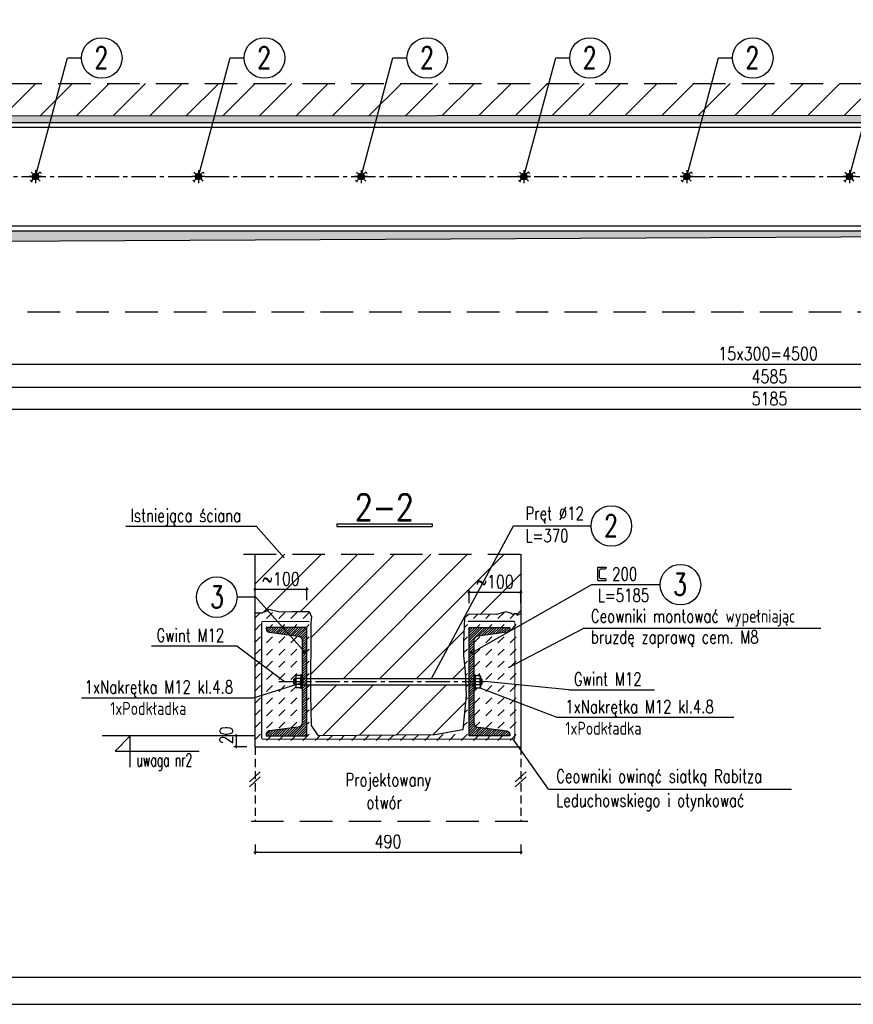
# Model space of a CAD drawing. Extents: x 19336 to 25336, y 4481 to 7805.
# Tile 3 of 5: x 20956 to 22492, y 4481 to 6296. Entities that reach past the tile are written whole.
import ezdxf
from ezdxf.enums import TextEntityAlignment as Align

# ---------------------------------------------------------------- set-up
doc = ezdxf.new("R2010")
doc.units = 0
doc.header["$LTSCALE"] = 60
doc.header["$PDMODE"] = 1
for name, pattern in [('CENTER2', [1.125, 0.75, -0.125, 0.125, -0.125]), ('DASHED2', [0.375, 0.25, -0.125]), ('DASHEDX2', [1.5, 1, -0.5])]:
    doc.linetypes.add(name, pattern=pattern)
doc.layers.get('0').update_dxf_attribs({"linetype": 'CONTINUOUS'})
doc.layers.get('Defpoints').update_dxf_attribs({"linetype": 'CONTINUOUS'})
for name, color, linetype in [('1', 2, 'CONTINUOUS'), ('111 - opisy TXT3', 2, 'CONTINUOUS'), ('2 - linie odniesienia opisy', 8, 'CONTINUOUS'), ('3', 4, 'CONTINUOUS'), ('3 - opisy', 4, 'CONTINUOUS'), ('33 - linia 2', 3, 'CONTINUOUS'), ('44', 6, 'CENTER2'), ('5', 8, 'CONTINUOUS'), ('6', 3, 'CONTINUOUS'), ('7', 1, 'CONTINUOUS'), ('77', 8, 'CONTINUOUS'), ('8', 1, 'DASHEDX2'), ('88', 1, 'DASHED2'), ('9 - kreskowanie', 1, 'CONTINUOUS'), ('99', 1, 'CONTINUOUS')]:
    doc.layers.add(name, color=color, linetype=linetype)
doc.styles.add('TXT2', font='simplex.shx', dxfattribs={"width": 0.8, "height": 24})
doc.styles.add('TXT3', font='simplex.shx', dxfattribs={"width": 0.8, "height": 48})
doc.styles.add('TXT5', font='simplex.shx', dxfattribs={"width": 0.8, "height": 240})
doc.dimstyles.new('R1 - milimetry', dxfattribs={"dimtxt": 12, "dimasz": 3.5, "dimexe": 3.75, "dimexo": 3.75, "dimgap": 7.5, "dimtad": 0, "dimdec": 0, "dimzin": 0, "dimdsep": 46, "dimtxsty": 'TXT2', "dimblk1": 'OBLIQUE', "dimblk2": 'OBLIQUE', "dimsah": 1, "dimcen": -0.15, "dimdle": 2.5, "dimclrt": 4, "dimadec": 0, "dimazin": 0, "dimtfac": 0.75, "dimtdec": 0, "dimtix": 1, "dimtmove": 2, "dimatfit": 3, "dimldrblk": 'OBLIQUE', "dimfxl": 20, "dimfxlon": 1, "dimtvp": 0.75, "dimtolj": 1, "dimtzin": 0, "dimarcsym": 0})
pattern_1 = [(45, (5897.464, 7459.527), (2e-15, 22.45064), [15.875, -15.875])]

# ---------------------------------------------------------------- blocks, each defined once
blk = doc.blocks.new('_OBLIQUE')
at = {"color": 0, "linetype": 'ByBlock'}
blk.add_line((-0.5, -0.5), (0.5, 0.5), dxfattribs=at)
blk = doc.blocks.new('*D30')
at = {"layer": '5', "color": 0, "lineweight": -2, "transparency": 16777216}
for p, q in [((20045.3, 5638.8), (20045.3, 5615)), ((24630.3, 5638.8), (24630.3, 5615)), ((20042.8, 5618.8), (24632.8, 5618.8))]:
    blk.add_line(p, q, dxfattribs=at)
at = {"layer": 'Defpoints', "color": 0, "transparency": 16777216}
for p in [(20045.3, 5756.8), (24630.3, 5756.8), (24630.3, 5618.8)]:
    blk.add_point(p, dxfattribs=at)
at = {"layer": '5', "color": 0, "lineweight": -2, "transparency": 16777216, "xscale": 3.5, "yscale": 3.5, "zscale": 3.5, "rotation": 180}
blk.add_blockref('_OBLIQUE', (20045.3, 5618.8), dxfattribs=at)
at = {"layer": '5', "color": 0, "lineweight": -2, "transparency": 16777216, "xscale": 3.5, "yscale": 3.5, "zscale": 3.5}
blk.add_blockref('_OBLIQUE', (24630.3, 5618.8), dxfattribs=at)
at = {"layer": '5', "color": 4, "transparency": 16777216, "insert": (22337.8, 5638.3), "char_height": 24, "attachment_point": 5, "style": 'TXT2'}
blk.add_mtext('\\A1;4585', dxfattribs=at)
blk = doc.blocks.new('pozycj-l')
at = {"layer": '1', "linetype": 'Continuous'}
blk.add_circle((-72, -0.2), 37.4, dxfattribs=at)
at = {"layer": '5', "linetype": 'Continuous'}
blk.add_line((0, 0), (-34.6, 0), dxfattribs=at)
at = {"layer": '1', "linetype": 'Continuous', "style": 'TXT3', "width": 0.75}
blk.add_attdef('NR', text='', height=40, dxfattribs=at).set_placement((-71.7, -19.8), align=Align.CENTER)
blk = doc.blocks.new('*D34')
at = {"layer": '5', "color": 0, "lineweight": -2, "transparency": 16777216}
for p, q in [((19745.3, 5597.7), (19745.3, 5574)), ((24930.3, 5597.7), (24930.3, 5574)), ((24932.8, 5577.7), (19742.8, 5577.7))]:
    blk.add_line(p, q, dxfattribs=at)
at = {"layer": 'Defpoints', "color": 0, "transparency": 16777216}
for p in [(19745.3, 5906.8), (24930.3, 5906.8), (19745.3, 5577.7)]:
    blk.add_point(p, dxfattribs=at)
at = {"layer": '5', "color": 0, "lineweight": -2, "transparency": 16777216, "xscale": 3.5, "yscale": 3.5, "zscale": 3.5, "rotation": 180}
blk.add_blockref('_OBLIQUE', (19745.3, 5577.7), dxfattribs=at)
at = {"layer": '5', "color": 0, "lineweight": -2, "transparency": 16777216, "xscale": 3.5, "yscale": 3.5, "zscale": 3.5}
blk.add_blockref('_OBLIQUE', (24930.3, 5577.7), dxfattribs=at)
at = {"layer": '5', "color": 4, "transparency": 16777216, "insert": (22337.8, 5597.2), "char_height": 24, "attachment_point": 5, "style": 'TXT2'}
blk.add_mtext('\\A1;5185', dxfattribs=at)
blk = doc.blocks.new('*D37')
at = {"layer": '5', "color": 0, "lineweight": -2, "transparency": 16777216}
for p, q in [((21882.3, 5240.3), (21781.8, 5240.3)), ((21784.3, 5220.3), (21784.3, 5244.1)), ((21879.8, 5220.3), (21879.8, 5244.1))]:
    blk.add_line(p, q, dxfattribs=at)
at = {"layer": 'Defpoints', "color": 0, "transparency": 16777216}
for p in [(21784.3, 5240.3), (21879.8, 5209.5), (21784.3, 5135.8)]:
    blk.add_point(p, dxfattribs=at)
at = {"layer": '5', "color": 0, "lineweight": -2, "transparency": 16777216, "xscale": 3.5, "yscale": 3.5, "zscale": 3.5, "rotation": 180}
blk.add_blockref('_OBLIQUE', (21784.3, 5240.3), dxfattribs=at)
at = {"layer": '5', "color": 0, "lineweight": -2, "transparency": 16777216, "xscale": 3.5, "yscale": 3.5, "zscale": 3.5}
blk.add_blockref('_OBLIQUE', (21879.8, 5240.3), dxfattribs=at)
at = {"layer": '5', "color": 4, "transparency": 16777216, "insert": (21832.1, 5259.8), "char_height": 24, "attachment_point": 5, "style": 'TXT2'}
blk.add_mtext('\\A1;~100', dxfattribs=at)
blk = doc.blocks.new('*D38')
at = {"layer": '5', "color": 0, "lineweight": -2, "transparency": 16777216}
for p, q in [((21374.7, 4975.8), (21350.9, 4975.8)), ((21354.7, 4978.3), (21354.7, 4953.3)), ((21374.7, 4955.8), (21350.9, 4955.8))]:
    blk.add_line(p, q, dxfattribs=at)
at = {"layer": 'Defpoints', "color": 0, "transparency": 16777216}
for p in [(21400.5, 4975.8), (21354.7, 4955.8), (21389.8, 4955.8)]:
    blk.add_point(p, dxfattribs=at)
at = {"layer": '5', "color": 0, "lineweight": -2, "transparency": 16777216, "xscale": 3.5, "yscale": 3.5, "zscale": 3.5}
for p, rotation in [((21354.7, 4975.8), 90), ((21354.7, 4955.8), 270)]:
    blk.add_blockref('_OBLIQUE', p, dxfattribs=dict(at, rotation=rotation))
at = {"layer": '5', "color": 4, "transparency": 16777216, "insert": (21336.7, 4976.7), "char_height": 24, "attachment_point": 5, "rotation": 90, "style": 'TXT2'}
blk.add_mtext('\\A1;20', dxfattribs=at)
blk = doc.blocks.new('pozycja')
at = {"layer": '1', "linetype": 'Continuous'}
blk.add_circle((63.2, -0.2), 37.4, dxfattribs=at)
at = {"layer": '5', "linetype": 'Continuous'}
blk.add_line((0, 0), (25.8, 0), dxfattribs=at)
at = {"layer": '1', "linetype": 'Continuous', "style": 'TXT3', "width": 0.75}
blk.add_attdef('NR', text='', height=40, dxfattribs=at).set_placement((62.6, -19.8), align=Align.CENTER)
blk = doc.blocks.new('prz')
at = {"layer": '1', "linetype": 'Continuous'}
for p, q in [((-87.9, 5), (87.9, 5)), ((-87.9, 5), (-87.9, 0)), ((-87.9, 0), (87.9, 0)), ((87.9, 5), (87.9, 0))]:
    blk.add_line(p, q, dxfattribs=at)
at = {"layer": '1', "linetype": 'Continuous', "style": 'TXT5', "width": 0.8}
blk.add_attdef('PRZEKROJ', text='', height=48, dxfattribs=at).set_placement((-0.2, 12), align=Align.CENTER)
blk = doc.blocks.new('*D39')
at = {"layer": '5', "color": 0, "lineweight": -2, "transparency": 16777216}
for p, q in [((21389.8, 5225.7), (21389.8, 5249.4)), ((21485.3, 5225.7), (21485.3, 5249.4)), ((21487.8, 5245.7), (21387.3, 5245.7))]:
    blk.add_line(p, q, dxfattribs=at)
at = {"layer": 'Defpoints', "color": 0, "transparency": 16777216}
for p in [(21389.8, 5245.7), (21485.3, 5175.8), (21389.8, 5160.2)]:
    blk.add_point(p, dxfattribs=at)
at = {"layer": '5', "color": 0, "lineweight": -2, "transparency": 16777216, "xscale": 3.5, "yscale": 3.5, "zscale": 3.5, "rotation": 180}
blk.add_blockref('_OBLIQUE', (21389.8, 5245.7), dxfattribs=at)
at = {"layer": '5', "color": 0, "lineweight": -2, "transparency": 16777216, "xscale": 3.5, "yscale": 3.5, "zscale": 3.5}
blk.add_blockref('_OBLIQUE', (21485.3, 5245.7), dxfattribs=at)
at = {"layer": '5', "color": 4, "transparency": 16777216, "insert": (21437.6, 5265.2), "char_height": 24, "attachment_point": 5, "style": 'TXT2'}
blk.add_mtext('\\A1;~100', dxfattribs=at)
blk = doc.blocks.new('A$C2B9C03C1')
at = {"layer": '5'}
for p, q in [((0, 0), (0, 24.7)), ((0, 24.7), (15.8, 24.7)), ((3.2, 5.6), (3.2, 18.5)), ((6.2, 21.5), (13.4, 21.5)), ((15.8, 24.7), (15.8, 23.9)), ((0, 0), (15.8, 0)), ((5.6, 3.2), (13.4, 3.2)), ((15.8, 0), (15.8, 0.8))]:
    blk.add_line(p, q, dxfattribs=at)
for centre, radius, start, end in [((6.2, 18.5), 3, 90, 180), ((13.4, 23.9), 2.4, 270, 0), ((5.6, 5.6), 2.4, 180, 270), ((13.4, 0.8), 2.4, 0, 90)]:
    blk.add_arc(centre, radius, start, end, dxfattribs=at)
blk = doc.blocks.new('*D40')
at = {"layer": '5', "color": 0, "lineweight": -2, "transparency": 16777216}
for p, q in [((21389.8, 4775.5), (21389.8, 4757.7)), ((21879.8, 4775.5), (21879.8, 4757.7)), ((21387.3, 4761.5), (21882.3, 4761.5))]:
    blk.add_line(p, q, dxfattribs=at)
at = {"layer": 'Defpoints', "color": 0, "transparency": 16777216}
for p in [(21389.8, 4955.8), (21879.8, 4817.9), (21879.8, 4761.5)]:
    blk.add_point(p, dxfattribs=at)
at = {"layer": '5', "color": 0, "lineweight": -2, "transparency": 16777216, "xscale": 3.5, "yscale": 3.5, "zscale": 3.5, "rotation": 180}
blk.add_blockref('_OBLIQUE', (21389.8, 4761.5), dxfattribs=at)
at = {"layer": '5', "color": 0, "lineweight": -2, "transparency": 16777216, "xscale": 3.5, "yscale": 3.5, "zscale": 3.5}
blk.add_blockref('_OBLIQUE', (21879.8, 4761.5), dxfattribs=at)
at = {"layer": '5', "color": 4, "transparency": 16777216, "insert": (21634.8, 4781), "char_height": 24, "attachment_point": 5, "style": 'TXT2'}
blk.add_mtext('\\A1;490', dxfattribs=at)
blk = doc.blocks.new('*D41')
at = {"layer": '2 - linie odniesienia opisy', "color": 0, "lineweight": -2, "transparency": 16777216}
for p, q in [((20085.3, 5681), (20085.3, 5657.3)), ((24585.3, 5681), (24585.3, 5657.3)), ((20082.8, 5661), (24587.8, 5661))]:
    blk.add_line(p, q, dxfattribs=at)
at = {"layer": 'Defpoints', "color": 0, "transparency": 16777216}
for p in [(20085.3, 6006.8), (24585.3, 6006.8), (24585.3, 5661)]:
    blk.add_point(p, dxfattribs=at)
at = {"layer": '2 - linie odniesienia opisy', "color": 0, "lineweight": -2, "transparency": 16777216, "xscale": 3.5, "yscale": 3.5, "zscale": 3.5, "rotation": 180}
blk.add_blockref('_OBLIQUE', (20085.3, 5661), dxfattribs=at)
at = {"layer": '2 - linie odniesienia opisy', "color": 0, "lineweight": -2, "transparency": 16777216, "xscale": 3.5, "yscale": 3.5, "zscale": 3.5}
blk.add_blockref('_OBLIQUE', (24585.3, 5661), dxfattribs=at)
at = {"layer": '2 - linie odniesienia opisy', "color": 4, "transparency": 16777216, "insert": (22335.3, 5680.5), "char_height": 24, "attachment_point": 5, "style": 'TXT2'}
blk.add_mtext('\\A1;15x300=4500', dxfattribs=at)
blk = doc.blocks.new('M16B')
h = blk.add_hatch(color=8)
h.paths.add_polyline_path([(8, 0, 0.414214), (0, 8), (0, 0)])
h.paths.add_polyline_path([(0, 0), (0, -8, 0.414214), (8, 0)])
at = {"color": 8}
for p, q in [((16, 0), (-16, 0)), ((-11.2, 11.2), (-5.7, 5.7)), ((0, 16), (0, -16)), ((11.2, 11.2), (5.7, 5.7)), ((11.2, 11.2), (14.4, 8)), ((-13.6, -8.8), (-8.8, -13.6)), ((-5.7, -5.7), (-11.2, -11.2)), ((5.7, -5.7), (11.2, -11.2))]:
    blk.add_line(p, q, dxfattribs=at)
blk.add_circle((0, 0), 8, dxfattribs=at)
blk = doc.blocks.new('*U13')
at = {"layer": '5'}
blk.add_hatch(color=256, dxfattribs=at).paths.add_polyline_path([(-6, 0, 1), (6, 0, 1)])
blk.add_circle((0, 0), 6, dxfattribs=at)
at = {"layer": '7', "xscale": 0.75, "yscale": 0.75, "zscale": 0.75}
blk.add_blockref('M16B', (0, 0), dxfattribs=at)
blk = doc.blocks.new('*U12')
at = {"color": 0, "linetype": 'ByBlock', "lineweight": -2, "transparency": 16777216}
for p in [(900, 0), (1200, 0), (1500, 0), (1800, 0), (2100, 0), (2400, 0)]:
    blk.add_blockref('*U13', p, dxfattribs=at)
blk = doc.blocks.new('*U15')
at = {"layer": '5'}
blk.add_line((-79.6, -113), (-21, 105.9), dxfattribs=at)
blk.add_blockref('pozycja', (-21, 105.9), dxfattribs=at).add_auto_attribs({'NR': '2'})
blk = doc.blocks.new('*U14')
at = {"color": 0, "linetype": 'ByBlock', "lineweight": -2, "transparency": 16777216}
for p in [(900, 0), (1200, 0), (1500, 0), (1800, 0), (2100, 0), (2400, 0)]:
    blk.add_blockref('*U15', p, dxfattribs=at)

msp = doc.modelspace()

# ---------------------------------------------------------------- hatches: boundary and pattern name
at = {"layer": '5'}
msp.add_hatch(color=256, dxfattribs=at).paths.add_polyline_path([(24630.3, 5906.8), (20045.3, 5906.8), (20045.3, 5756.8), (20068.7, 5883.8)])
h = msp.add_hatch(dxfattribs=at)
h.set_pattern_fill('ANSI31', color=256, angle=180, style=0)
h.set_pattern_definition([(45, (-3165.4145, -49111.4356), (-2.24506403, 2.24506403), [])])
edge = h.paths.add_edge_path()
edge.add_line((21485.3, 5175.8), (21410.3, 5175.8))
edge.add_line((21410.3, 5175.8), (21410.3, 5172.9))
edge.add_arc((21416.3, 5172.9), 6, 180, 265.4261)
edge.add_line((21415.9, 5166.9), (21469, 5159.8))
edge.add_arc((21467.8, 5150.9), 9.03, 3.0184, 82.4076, ccw=False)
edge.add_line((21476.8, 5151.3), (21476.8, 5000.3))
edge.add_arc((21468.3, 5000.3), 8.5, 274.5739, 360, ccw=False)
edge.add_line((21469, 4991.9), (21415.9, 4984.8))
edge.add_arc((21416.7, 4978.5), 6.37, 97.5924, 176.9816)
edge.add_line((21410.3, 4978.8), (21410.3, 4975.8))
edge.add_line((21410.3, 4975.8), (21485.3, 4975.8))
edge.add_line((21485.3, 4975.8), (21485.3, 5175.8))
h = msp.add_hatch(dxfattribs=at)
h.set_pattern_fill('ANSI31', color=256, style=0)
h.set_pattern_definition([(45, (-3005.4145, -49111.4356), (-2.24506403, 2.24506403), [])])
edge = h.paths.add_edge_path()
edge.add_line((21784.3, 5175.8), (21859.3, 5175.8))
edge.add_line((21859.3, 5175.8), (21859.3, 5172.9))
edge.add_arc((21853.3, 5172.9), 6, 274.5739, 360, ccw=False)
edge.add_line((21853.8, 5166.9), (21800.7, 5159.8))
edge.add_arc((21801.8, 5150.9), 9.03, 97.5924, 176.9816)
edge.add_line((21792.8, 5151.3), (21792.8, 5000.3))
edge.add_arc((21801.3, 5000.3), 8.5, 180, 265.4261)
edge.add_line((21800.7, 4991.9), (21853.8, 4984.8))
edge.add_arc((21853, 4978.5), 6.37, 3.0184, 82.4076, ccw=False)
edge.add_line((21859.3, 4978.8), (21859.3, 4975.8))
edge.add_line((21859.3, 4975.8), (21784.3, 4975.8))
edge.add_line((21784.3, 4975.8), (21784.3, 5175.8))
at = {"layer": '9 - kreskowanie'}
h = msp.add_hatch(dxfattribs=at)
h.set_pattern_fill('ANSI31', color=256, scale=15, style=0)
h.set_pattern_definition([(45, (7788.19, 10155.575), (-33.67596, 33.67596), [])])
h.paths.add_polyline_path([(19944.1, 5789.4), (19676.9, 5789.4), (19676.9, 5756.8), (20045.3, 5756.8), (20045.3, 5853), (19997, 5844)])
h.paths.add_polyline_path([(19703.1, 5787.8), (19894.8, 5787.8), (19894.8, 5743.8), (19703.1, 5743.8)], flags=9)
h.paths.add_polyline_path([(19676.9, 6006.8), (19676.9, 5789.4), (19944.1, 5789.4), (19997, 5844), (19985.2, 5841.8), (19967.2, 5844.5), (19954.6, 5841.7), (19738, 5850.1), (19727.1, 5910.9), (19718.5, 6000.3), (19718.8, 6006.8)])
h.paths.add_polyline_path([(19603.8, 5839.5), (19894.8, 5839.5), (19894.8, 5790.9), (19603.8, 5790.9)], flags=9)
h.paths.add_polyline_path([(19676.9, 6178.6), (19676.9, 6006.8), (19718.8, 6006.8), (19723.2, 6083.1), (19724.9, 6090), (19728.9, 6092.2), (19731.8, 6114.7), (19747.2, 6122.8), (19957.6, 6120.9), (19972, 6120.2), (19997.3, 6121.7), (20115.7, 6120.3), (20131.3, 6178.6)])
h.paths.add_polyline_path([(20131.3, 6178.6), (20115.7, 6120.3), (20282.2, 6118.1), (20415.2, 6118.3), (20431.3, 6178.6)])
h.paths.add_polyline_path([(20431.3, 6178.6), (20415.2, 6118.3), (20715.2, 6118.5), (20731.3, 6178.6)])
h.paths.add_polyline_path([(20731.3, 6178.6), (20715.2, 6118.5), (21015.3, 6118.7), (21031.3, 6178.6)])
h.paths.add_polyline_path([(21031.3, 6178.6), (21015.3, 6118.7), (21315.4, 6119), (21331.3, 6178.6)])
h.paths.add_polyline_path([(21331.3, 6178.6), (21315.4, 6119), (21615.4, 6119.2), (21631.3, 6178.6)])
h.paths.add_polyline_path([(21631.3, 6178.6), (21615.4, 6119.2), (21915.5, 6119.5), (21931.3, 6178.6)])
h.paths.add_polyline_path([(21931.3, 6178.6), (21915.5, 6119.5), (22215.6, 6119.7), (22231.3, 6178.6)])
h.paths.add_polyline_path([(22231.3, 6178.6), (22215.6, 6119.7), (22515.6, 6120), (22531.3, 6178.6)])
h.paths.add_polyline_path([(22531.3, 6178.6), (22515.6, 6120), (22815.7, 6120.2), (22831.3, 6178.6)])
h.paths.add_polyline_path([(22831.3, 6178.6), (22815.7, 6120.2), (23115.8, 6120.5), (23131.3, 6178.6)])
h.paths.add_polyline_path([(23131.3, 6178.6), (23115.8, 6120.5), (23415.8, 6120.7), (23431.3, 6178.6)])
h.paths.add_polyline_path([(23431.3, 6178.6), (23415.8, 6120.7), (23715.9, 6121), (23731.3, 6178.6)])
h.paths.add_polyline_path([(23731.3, 6178.6), (23715.9, 6121), (24016, 6121.2), (24031.3, 6178.6)])
h.paths.add_polyline_path([(24031.3, 6178.6), (24016, 6121.2), (24316, 6121.5), (24331.3, 6178.6)])
h.paths.add_polyline_path([(24331.3, 6178.6), (24316, 6121.5), (24616.1, 6121.7), (24631.3, 6178.6)])
h.paths.add_polyline_path([(24616.1, 6121.7), (24678.3, 6121.7), (24896.2, 6125.4), (24918, 6127.7), (24947.9, 6122.8), (24952.3, 6088.4), (24954, 6083.9), (24956.3, 6006.8), (24980.3, 6006.8), (24980.3, 6178.6), (24631.3, 6178.6)])
h.paths.add_polyline_path([(24980.3, 6006.8), (24956.3, 6006.8), (24956.5, 6001.2), (24957.1, 6000.3), (24948.5, 5910.9), (24937.6, 5840.8), (24921, 5832.3), (24763.6, 5840.4), (24690.4, 5832.4), (24686.8, 5833.1), (24747.5, 5756.8), (24980.3, 5756.8)])
h.paths.add_polyline_path([(24686.8, 5833.1), (24630.3, 5843.6), (24630.3, 5756.8), (24747.5, 5756.8)])
h.paths.add_polyline_path([(19688, 6172.5), (19924.6, 6172.5), (19924.6, 6128.5), (19688, 6128.5)], flags=24)
h = msp.add_hatch(dxfattribs=at)
h.set_pattern_fill('DASH', color=256, scale=5, angle=45, style=0)
h.set_pattern_definition([(45, (-13356.515, 3287.284), (2e-15, 22.45064), [15.875, -15.875])])
h.paths.add_polyline_path([(24690.4, 5832.4), (24763.6, 5840.4), (24921, 5832.3), (24937.6, 5840.8), (24948.5, 5910.9), (24957.1, 6000.3), (24956.5, 6001.2), (24956.3, 6006.8), (24930.3, 6006.8), (24930.3, 5906.8), (24630.3, 5906.8), (24630.3, 5843.6)])
h.paths.add_polyline_path([(24930.3, 6106.8), (24930.3, 6006.8), (24956.3, 6006.8), (24954, 6083.9), (24952.3, 6088.4), (24947.9, 6122.8), (24918, 6127.7), (24896.2, 6125.4), (24678.3, 6121.7), (24616.1, 6121.7), (24612.1, 6106.8)])
h.paths.add_polyline_path([(24316, 6121.5), (24312.1, 6106.8), (24612.1, 6106.8), (24616.1, 6121.7)])
h.paths.add_polyline_path([(24012.1, 6106.8), (24312.1, 6106.8), (24316, 6121.5), (24016, 6121.2)])
h.paths.add_polyline_path([(23715.9, 6121), (23712.1, 6106.8), (24012.1, 6106.8), (24016, 6121.2)])
h.paths.add_polyline_path([(23415.8, 6120.7), (23412.1, 6106.8), (23712.1, 6106.8), (23715.9, 6121)])
h.paths.add_polyline_path([(23115.8, 6120.5), (23112.1, 6106.8), (23412.1, 6106.8), (23415.8, 6120.7)])
h.paths.add_polyline_path([(22815.7, 6120.2), (22812.1, 6106.8), (23112.1, 6106.8), (23115.8, 6120.5)])
h.paths.add_polyline_path([(22515.6, 6120), (22512.1, 6106.8), (22812.1, 6106.8), (22815.7, 6120.2)])
h.paths.add_polyline_path([(22215.6, 6119.7), (22212.1, 6106.8), (22512.1, 6106.8), (22515.6, 6120)])
h.paths.add_polyline_path([(21915.5, 6119.5), (21912.1, 6106.8), (22212.1, 6106.8), (22215.6, 6119.7)])
h.paths.add_polyline_path([(21615.4, 6119.2), (21612.1, 6106.8), (21912.1, 6106.8), (21915.5, 6119.5)])
h.paths.add_polyline_path([(21315.4, 6119), (21312.1, 6106.8), (21612.1, 6106.8), (21615.4, 6119.2)])
h.paths.add_polyline_path([(21015.3, 6118.7), (21012.1, 6106.8), (21312.1, 6106.8), (21315.4, 6119)])
h.paths.add_polyline_path([(20715.2, 6118.5), (20712.1, 6106.8), (21012.1, 6106.8), (21015.3, 6118.7)])
h.paths.add_polyline_path([(20415.2, 6118.3), (20412.1, 6106.8), (20712.1, 6106.8), (20715.2, 6118.5)])
h.paths.add_polyline_path([(20115.7, 6120.3), (20112.1, 6106.8), (20412.1, 6106.8), (20415.2, 6118.3), (20282.2, 6118.1)])
h.paths.add_polyline_path([(19972, 6120.2), (19957.6, 6120.9), (19747.2, 6122.8), (19731.8, 6114.7), (19728.9, 6092.2), (19724.9, 6090), (19723.2, 6083.1), (19718.8, 6006.8), (19745.3, 6006.8), (19745.3, 6106.8), (20112.1, 6106.8), (20115.7, 6120.3), (19997.3, 6121.7)])
h.paths.add_polyline_path([(19745.3, 6006.8), (19718.8, 6006.8), (19718.5, 6000.3), (19727.1, 5910.9), (19738, 5850.1), (19954.6, 5841.7), (19967.2, 5844.5), (19985.2, 5841.8), (20045.3, 5853), (20045.3, 5906.8), (19745.3, 5906.8)])
h = msp.add_hatch(dxfattribs=at)
h.set_pattern_fill('ANSI31', color=256, scale=15, style=0)
h.set_pattern_definition([(45, (-15090.516, 1441.25), (-33.67596, 33.67596), [])])
h.paths.add_polyline_path([(21389.8, 5310.7), (21389.8, 5231.7), (21391.1, 5231.7), (21412.8, 5207.2), (21415.3, 5209.6), (21435.2, 5204.7), (21457.4, 5205), (21489.5, 5205.1), (21493.9, 5195.2), (21492.4, 5184.3), (21492, 5081.8), (21714.8, 5081.8), (21837.9, 5310.7)])
h.paths.add_polyline_path([(21389.8, 5231.7), (21389.8, 5202.7), (21403.3, 5202.7), (21404.9, 5203.7), (21407.2, 5204.6), (21411.5, 5206.1), (21412.8, 5207.2), (21391.1, 5231.7)])
h.paths.add_polyline_path([(21777.8, 5081.8), (21777.3, 5094.3), (21774, 5124.1), (21774, 5148.7), (21776, 5193.1), (21784.2, 5200.1), (21834.5, 5199.8), (21852, 5204.7), (21861, 5202.2), (21864.2, 5199.3), (21868.9, 5201.6), (21871.7, 5200.8), (21872.8, 5197.8), (21879.8, 5201.6), (21879.8, 5310.7), (21837.9, 5310.7), (21714.8, 5081.8)])
h.paths.add_polyline_path([(21491.9, 5051.4), (21493.3, 4994.9), (21506.1, 4975.8), (21721.2, 4977.6), (21772.9, 4987), (21779.1, 5050.6), (21778.3, 5069.8), (21492, 5069.8)])
h.paths.add_polyline_path([(21791.3, 5283.8), (21872.8, 5283.8), (21872.8, 5235.8), (21791.3, 5235.8)], flags=9)
h.paths.add_polyline_path([(21396.8, 5289.2), (21478.3, 5289.2), (21478.3, 5241.2), (21396.8, 5241.2)], flags=24)
h = msp.add_hatch(dxfattribs=at)
h.set_pattern_fill('DASH', color=256, scale=5, angle=45, style=0)
h.set_pattern_definition(pattern_1)
h.paths.add_polyline_path([(21784.3, 5175.8), (21859.3, 5175.8), (21859.3, 5172.9, -0.391021), (21853.8, 5166.9), (21800.7, 5159.8, 0.360955), (21792.8, 5151.3), (21792.8, 5131.2), (21879.8, 5180.5), (21879.8, 5201.6), (21872.8, 5197.8), (21871.7, 5200.8), (21868.9, 5201.6), (21864.2, 5199.3), (21861, 5202.2), (21852, 5204.7), (21834.5, 5199.8), (21784.2, 5200.1), (21776, 5193.1), (21774, 5148.7), (21774, 5124.1), (21777.3, 5094.3), (21777.8, 5081.8), (21784.3, 5081.8)])
h.paths.add_polyline_path([(21868.5, 5174.1), (21792.8, 5131.2), (21792.8, 5088.6), (21795.2, 5088.6), (21795.2, 5085.6), (21795.7, 5086.4), (21796.1, 5087.1), (21804.1, 5087.1), (21804.5, 5086.4), (21805, 5085.6), (21805, 5081.8), (21806.5, 5081.8), (21808.2, 5080.1), (21808.2, 5075.8), (21812.7, 5075.8), (21868.5, 5070.5)])
h.paths.add_polyline_path([(21879.8, 5180.5), (21868.5, 5174.1), (21868.5, 5107.4), (21879.8, 5113.3)])
h.paths.add_polyline_path([(21868.5, 5070.5), (21879.8, 5069.4), (21879.8, 5113.3), (21868.5, 5107.4)])
h.paths.add_polyline_path([(21812.7, 5075.8), (21808.2, 5075.8), (21808.2, 5071.6), (21806.5, 5069.8), (21805, 5069.8), (21805, 5066.1), (21804.5, 5065.2), (21804.1, 5064.6), (21868.5, 5039.9), (21868.5, 5070.5)])
h.paths.add_polyline_path([(21879.8, 5069.4), (21868.5, 5070.5), (21868.5, 5039.9), (21879.8, 5035.5)])
h.paths.add_polyline_path([(21796.1, 5064.6), (21795.7, 5065.2), (21795.2, 5066.1), (21795.2, 5063.1), (21792.8, 5063.1), (21792.8, 5000.3, 0.391021), (21800.7, 4991.9), (21853.8, 4984.8, -0.360955), (21859.3, 4978.8), (21859.3, 4975.8), (21784.3, 4975.8), (21784.3, 5069.8), (21778.3, 5069.8), (21779.1, 5050.6), (21772.9, 4987), (21721.2, 4977.6), (21506.1, 4975.8), (21493.3, 4994.9), (21491.9, 5051.4), (21492, 5069.8), (21485.3, 5069.8), (21485.3, 4975.8), (21410.3, 4975.8), (21410.3, 4978.8, -0.360955), (21415.9, 4984.8), (21469, 4991.9, 0.391021), (21476.8, 5000.3), (21476.8, 5063.1), (21474.4, 5063.1), (21474.4, 5066.1), (21473.9, 5065.2), (21473.6, 5064.6), (21465.6, 5064.6), (21465.2, 5065.2), (21464.7, 5066.1), (21464.7, 5069.8), (21463.5, 5069.8), (21402, 5050.9), (21402, 4971.8, 0.414214), (21404, 4969.8), (21866.5, 4969.8, 0.414214), (21868.5, 4971.8), (21868.5, 5039.9), (21804.1, 5064.6), (21796.1, 5064.6)], is_closed=False)
h.paths.add_polyline_path([(21879.8, 5035.5), (21868.5, 5039.9), (21868.5, 4971.8, -0.414214), (21866.5, 4969.8), (21865.4, 4969.8), (21875.3, 4955.8), (21879.8, 4955.8)])
h.paths.add_polyline_path([(21865.4, 4969.8), (21404, 4969.8, -0.414214), (21402, 4971.8), (21402, 5050.9), (21389.8, 5047.2), (21389.8, 4955.8), (21875.3, 4955.8)])
h.paths.add_polyline_path([(21404, 4969.8), (21866.5, 4969.8, 0.414214), (21868.5, 4971.8), (21868.5, 5039.9), (21804.1, 5064.6), (21796.1, 5064.6), (21795.7, 5065.2), (21795.2, 5066.1), (21795.2, 5063.1), (21792.8, 5063.1), (21792.8, 5000.3, 0.391021), (21800.7, 4991.9), (21853.8, 4984.8, -0.360955), (21859.3, 4978.8), (21859.3, 4975.8), (21784.3, 4975.8), (21784.3, 5069.8), (21778.3, 5069.8), (21779.1, 5050.6), (21772.9, 4987), (21721.2, 4977.6), (21506.1, 4975.8), (21493.3, 4994.9), (21491.9, 5051.4), (21492, 5069.8), (21485.3, 5069.8), (21485.3, 4975.8), (21410.3, 4975.8), (21410.3, 4978.8, -0.360955), (21415.9, 4984.8), (21469, 4991.9, 0.391021), (21476.8, 5000.3), (21476.8, 5063.1), (21474.4, 5063.1), (21474.4, 5066.1), (21473.9, 5065.2), (21473.6, 5064.6), (21465.6, 5064.6), (21465.2, 5065.2), (21464.7, 5066.1), (21464.7, 5069.8), (21463.5, 5069.8), (21402, 5050.9), (21402, 4971.8, 0.414214)])
h.paths.add_polyline_path([(21463.5, 5069.8), (21463.2, 5069.8), (21461.5, 5071.6), (21461.5, 5075.8), (21444, 5075.8), (21402, 5107.5), (21402, 5050.9)])
h.paths.add_polyline_path([(21474.4, 5085.6), (21474.4, 5088.6), (21476.8, 5088.6), (21476.8, 5135), (21452.9, 5162), (21415.9, 5166.9, -0.391021), (21410.3, 5172.9), (21410.3, 5175.8), (21440.6, 5175.8), (21431.1, 5186.6), (21404, 5186.6, 0.414214), (21402, 5184.6), (21402, 5107.5), (21444, 5075.8), (21461.5, 5075.8), (21461.5, 5080.1), (21463.2, 5081.8), (21464.7, 5081.8), (21464.7, 5085.6), (21465.2, 5086.4, -0.038757), (21465.6, 5087.1), (21473.6, 5087.1)])
h.paths.add_polyline_path([(21476.8, 5151.3, 0.360955), (21469, 5159.8), (21452.9, 5162), (21476.8, 5135)])
h.paths.add_polyline_path([(21493.9, 5195.2), (21489.5, 5205.1), (21457.4, 5205), (21435.2, 5204.7), (21415.3, 5209.6), (21412.8, 5207.2), (21440.6, 5175.8), (21485.3, 5175.8), (21485.3, 5081.8), (21492, 5081.8), (21492.4, 5184.3)])
h.paths.add_polyline_path([(21402, 5184.6, -0.414214), (21404, 5186.6), (21431.1, 5186.6), (21412.8, 5207.2), (21411.5, 5206.1), (21407.2, 5204.6), (21404.9, 5203.7), (21403.3, 5202.7), (21389.8, 5202.7), (21389.8, 5116.6), (21402, 5107.5)])
h.paths.add_polyline_path([(21402, 5050.9), (21402, 5107.5), (21389.8, 5116.6), (21389.8, 5047.2)])
h = msp.add_hatch(dxfattribs=at)
h.set_pattern_fill('DASH', color=256, scale=5, angle=45, style=0)
h.set_pattern_definition(pattern_1)
h.paths.add_polyline_path([(21795.2, 5066.1), (21795.2, 5063.1), (21792.8, 5063.1), (21792.8, 5000.3, 0.391021), (21800.7, 4991.9), (21853.8, 4984.8, -0.360955), (21859.3, 4978.8), (21859.3, 4975.8), (21784.3, 4975.8), (21784.3, 5069.8), (21778.3, 5069.8), (21779.1, 5050.6), (21772.9, 4987), (21721.2, 4977.6), (21506.1, 4975.8), (21493.3, 4994.9), (21491.9, 5051.4), (21492, 5069.8), (21485.3, 5069.8), (21485.3, 4975.8), (21410.3, 4975.8), (21410.3, 4978.8, -0.360955), (21415.9, 4984.8), (21469, 4991.9, 0.391021), (21476.8, 5000.3), (21476.8, 5063.1), (21474.4, 5063.1), (21474.4, 5066.1), (21473.9, 5065.2, -0.038735), (21473.6, 5064.6), (21465.6, 5064.6), (21465.2, 5065.2), (21464.7, 5066.1), (21464.7, 5069.8), (21463.5, 5069.8), (21402, 5050.9), (21402, 4971.8, 0.414214), (21404, 4969.8), (21866.5, 4969.8, 0.414214), (21868.5, 4971.8), (21868.5, 5039.9), (21804.1, 5064.6), (21796.1, 5064.6), (21795.7, 5065.2)])

# ---------------------------------------------------------------- linework, layer by layer
at = {"layer": '1', "linetype": 'Continuous'}
msp.add_circle((22173.8, 5254.5), 37.4, dxfattribs=at)
at = {"layer": '111 - opisy TXT3'}
msp.add_lwpolyline([(19586.4, 4530.9), (25286.4, 4530.9), (25286.4, 7400.9), (19586.4, 7400.9)], close=True, dxfattribs=at)
at = {"layer": '2 - linie odniesienia opisy'}
msp.add_lwpolyline([(19336.4, 4480.9), (25336.4, 4480.9), (25336.4, 7450.9), (19336.4, 7450.9)], close=True, dxfattribs=at)
at = {"layer": '33 - linia 2'}
for points in [[(21485.3, 5175.8), (21410.3, 5175.8), (21410.3, 5172.9, 0.391021), (21415.9, 5166.9), (21469, 5159.8, -0.360955), (21476.8, 5151.3), (21476.8, 5000.3, -0.391021), (21469, 4991.9), (21415.9, 4984.8, 0.360955), (21410.3, 4978.8), (21410.3, 4975.8), (21485.3, 4975.8)], [(21784.3, 5175.8), (21859.3, 5175.8), (21859.3, 5172.9, -0.391021), (21853.8, 5166.9), (21800.7, 5159.8, 0.360955), (21792.8, 5151.3), (21792.8, 5000.3, 0.391021), (21800.7, 4991.9), (21853.8, 4984.8, -0.360955), (21859.3, 4978.8), (21859.3, 4975.8), (21784.3, 4975.8)]]:
    msp.add_lwpolyline(points, format="xyb", close=True, dxfattribs=at)
at = {"layer": '44'}
for p, q in [((19676.9, 6006.8), (25023.8, 6006.8)), ((21433.8, 5075.8), (21812.7, 5075.8))]:
    msp.add_line(p, q, dxfattribs=at)
at = {"layer": '5'}
for p, q in [((21151.4, 5362.4), (21391.7, 5362.4)), ((21391.7, 5362.4), (21443.3, 5303.9)), ((21714.8, 5081.8), (21866, 5362.9)), ((21866, 5362.9), (21983.2, 5362.9)), ((21789.9, 5129.6), (22010.7, 5254.7)), ((21481.2, 5130.1), (21391.1, 5231.7)), ((21996.2, 5174.2), (21856.2, 5101)), ((21996.2, 5174.2), (22432.4, 5174.2)), ((21198.7, 5141.8), (21356.4, 5141.8)), ((21356.4, 5141.8), (21444, 5075.8)), ((21464.7, 5085.6), (21465.6, 5087.1)), ((21464.7, 5085.6), (21464.7, 5066.1)), ((21473.6, 5087.1), (21465.6, 5087.1)), ((21474.4, 5085.6), (21473.6, 5087.1)), ((21474.4, 5088.6), (21474.4, 5063.1)), ((21476.8, 5088.6), (21474.4, 5088.6)), ((21476.8, 5088.6), (21476.8, 5063.1)), ((21792.8, 5088.6), (21792.8, 5063.1)), ((21792.8, 5088.6), (21795.2, 5088.6)), ((21795.2, 5088.6), (21795.2, 5063.1)), ((21795.2, 5085.6), (21796.1, 5087.1)), ((21796.1, 5087.1), (21804.1, 5087.1)), ((21805, 5085.6), (21804.1, 5087.1)), ((21805, 5085.6), (21805, 5066.1)), ((21386.6, 5046.2), (21474.8, 5073.3)), ((21463.2, 5081.8), (21461.5, 5080.1)), ((21461.5, 5071.6), (21461.5, 5080.1)), ((21463.2, 5069.8), (21461.5, 5071.6)), ((21463.2, 5069.8), (21463.2, 5081.8)), ((21464.7, 5081.8), (21463.2, 5081.8)), ((21464.7, 5069.8), (21463.2, 5069.8)), ((21464.7, 5066.1), (21465.6, 5064.6)), ((21473.6, 5081.5), (21465.6, 5081.5)), ((21473.6, 5070.2), (21465.6, 5070.2)), ((21473.6, 5064.6), (21465.6, 5064.6)), ((21474.4, 5066.1), (21473.6, 5064.6)), ((21476.8, 5081.8), (21792.8, 5081.8)), ((21476.8, 5069.8), (21792.8, 5069.8)), ((21795.2, 5066.1), (21796.1, 5064.6)), ((21796.1, 5081.5), (21804.1, 5081.5)), ((21796.1, 5070.2), (21804.1, 5070.2)), ((21796.1, 5064.6), (21804.1, 5064.6)), ((21805, 5066.1), (21804.1, 5064.6)), ((21804.1, 5064.6), (21945.9, 5010.2)), ((21805, 5081.8), (21806.5, 5081.8)), ((21805, 5069.8), (21806.5, 5069.8)), ((21806.5, 5081.8), (21808.2, 5080.1)), ((21806.5, 5069.8), (21806.5, 5081.8)), ((21806.5, 5069.8), (21808.2, 5071.6)), ((21808.2, 5071.6), (21808.2, 5080.1)), ((21968.1, 5060.8), (21812.7, 5075.8)), ((21476.8, 5063.1), (21474.4, 5063.1)), ((21792.8, 5063.1), (21795.2, 5063.1)), ((21968.1, 5060.8), (22125.8, 5060.8)), ((21070.1, 5046.2), (21386.6, 5046.2)), ((21945.9, 5010.2), (22272.4, 5010.2)), ((21389.8, 4975.8), (21107.9, 4975.8)), ((21930.9, 4877.3), (21865.4, 4969.8)), ((21930.9, 4877.3), (22378.8, 4877.3))]:
    msp.add_line(p, q, dxfattribs=at)
at = {"layer": '5', "linetype": 'Continuous'}
msp.add_line((22010.7, 5254.7), (22136.4, 5254.7), dxfattribs=at)
at = {"layer": '5'}
for points in [[(20045.3, 5756.8), (20045.3, 5906.8), (24630.3, 5906.8)], [(20045.3, 5756.8), (20068.7, 5883.8), (24630.3, 5906.8)]]:
    msp.add_lwpolyline(points, dxfattribs=at)
at = {"layer": '5', "linetype": 'Continuous'}
msp.add_lwpolyline([(21159.4, 4917.8), (21159.4, 4975.8), (21132.1, 4947.8), (21287, 4947.8)], dxfattribs=at)
at = {"layer": '5'}
for centre in [(21481.2, 5130.1), (21789.9, 5129.6)]:
    msp.add_circle(centre, 2.5, dxfattribs=at)
for centre, radius, start, end in [((21469.7, 5084.3), 4.98, 145.5615, 214.4385), ((21469.5, 5084.3), 4.98, 325.5615, 34.4385), ((21800.2, 5084.3), 4.98, 145.5615, 214.4385), ((21800, 5084.3), 4.98, 325.5615, 34.4385), ((21483.3, 5075.8), 18.6, 162.383, 197.617), ((21469.7, 5067.4), 4.98, 145.5615, 214.4385), ((21455.8, 5075.8), 18.6, 342.383, 17.617), ((21469.5, 5067.4), 4.98, 325.5615, 34.4385), ((21813.8, 5075.8), 18.6, 162.383, 197.617), ((21800.2, 5067.4), 4.98, 145.5615, 214.4385), ((21786.4, 5075.8), 18.6, 342.383, 17.617), ((21800, 5067.4), 4.98, 325.5615, 34.4385)]:
    msp.add_arc(centre, radius, start, end, dxfattribs=at)
at = {"layer": '6'}
for p, q in [((19745.3, 6106.8), (24930.3, 6106.8)), ((19745.3, 6097.7), (24930.3, 6097.7)), ((19745.3, 5915.9), (24930.3, 5915.9)), ((19745.3, 5906.8), (24930.3, 5906.8)), ((21389.8, 4955.8), (21389.8, 5310.7)), ((21879.8, 5310.7), (21879.8, 4955.8)), ((21389.8, 4955.8), (21879.8, 4955.8))]:
    msp.add_line(p, q, dxfattribs=at)
at = {"layer": '7'}
for p, q in [((20282.2, 6118.1), (24678.3, 6121.7)), ((21389.8, 5202.7), (21403.3, 5202.7)), ((21403.3, 5202.7), (21404.9, 5203.7)), ((21404.9, 5203.7), (21407.2, 5204.6)), ((21407.2, 5204.6), (21411.5, 5206.1)), ((21411.5, 5206.1), (21415.3, 5209.6)), ((21415.3, 5209.6), (21435.2, 5204.7)), ((21435.2, 5204.7), (21457.4, 5205)), ((21457.4, 5205), (21489.5, 5205.1)), ((21489.5, 5205.1), (21493.9, 5195.2)), ((21493.9, 5195.2), (21492.4, 5184.3)), ((21776, 5193.1), (21774, 5148.7)), ((21784.2, 5200.1), (21776, 5193.1)), ((21834.5, 5199.8), (21784.2, 5200.1)), ((21852, 5204.7), (21834.5, 5199.8)), ((21861, 5202.2), (21852, 5204.7)), ((21864.2, 5199.3), (21861, 5202.2)), ((21868.9, 5201.6), (21864.2, 5199.3)), ((21871.7, 5200.8), (21868.9, 5201.6)), ((21872.8, 5197.8), (21871.7, 5200.8)), ((21879.8, 5201.6), (21872.8, 5197.8)), ((21492.4, 5184.3), (21491.9, 5051.4)), ((21774, 5148.7), (21774, 5124.1)), ((21774, 5124.1), (21777.3, 5094.3)), ((21777.3, 5094.3), (21779.1, 5050.6)), ((21476.9, 5081.3), (21476.9, 5081.4)), ((21502.5, 5080.6), (21502.5, 5080.6)), ((21782.1, 5080.6), (21782.1, 5080.6)), ((21491.9, 5051.4), (21493.3, 4994.9)), ((21779.1, 5050.6), (21772.9, 4987)), ((21493.3, 4994.9), (21506.1, 4975.8)), ((21772.9, 4987), (21721.2, 4977.6))]:
    msp.add_line(p, q, dxfattribs=at)
at = {"layer": '77', "linetype": 'DASHED2', "const_width": 2}
msp.add_lwpolyline([(21490, 5186.6), (21404, 5186.6, 0.414214), (21402, 5184.6), (21402, 4971.8, 0.414214), (21404, 4969.8), (21866.5, 4969.8, 0.414214), (21868.5, 4971.8), (21868.5, 5185, 0.414214), (21866.5, 5187), (21782, 5187)], format="xyb", dxfattribs=at)
at = {"layer": '8'}
for p, q in [((19676.9, 6178.6), (24980.3, 6178.6)), ((24630.3, 5756.8), (19676.9, 5756.8)), ((21368.5, 5310.7), (21901.8, 5310.7)), ((21892.3, 4817.9), (21377.3, 4817.9))]:
    msp.add_line(p, q, dxfattribs=at)
at = {"layer": '88'}
for p, q in [((21389.8, 4955.8), (21389.8, 4817.9)), ((21879.8, 4955.8), (21879.8, 4817.9))]:
    msp.add_line(p, q, dxfattribs=at)
at = {"layer": '99'}
for p, q in [((21721.2, 4977.6), (21506.1, 4975.8)), ((21399.4, 4909.6), (21379.4, 4891.3)), ((21889.4, 4909.6), (21869.4, 4891.3)), ((21399.4, 4900.1), (21379.4, 4881.9)), ((21889.4, 4900.1), (21869.4, 4881.9))]:
    msp.add_line(p, q, dxfattribs=at)

# ---------------------------------------------------------------- block references
msp.add_blockref('A$C2B9C03C1', (22021.3, 5262.4))
at = {"layer": '2 - linie odniesienia opisy'}
for name, p in [('*U14', (20164.9, 6119.8)), ('*U12', (20085.3, 6006.8))]:
    msp.add_blockref(name, p, dxfattribs=at)
at = {"layer": '5'}
for name, p, values in [('prz', (21628.2, 5361.6), {'PRZEKROJ': '2-2'}), ('pozycja', (21983.2, 5362.9), {'NR': '2'}), ('pozycj-l', (21391.1, 5231.7), {'NR': '3'})]:
    msp.add_blockref(name, p, dxfattribs=at).add_auto_attribs(values)

# ---------------------------------------------------------------- texts
at = {"layer": '1', "linetype": 'Continuous', "style": 'TXT3', "width": 0.75}
msp.add_attdef('3', text='', height=40, dxfattribs=at).set_placement((22173.2, 5234.9), align=Align.CENTER)
at = {"layer": '3', "style": 'TXT3'}
for s, width, p in [('Istniejąca ściana', 0.75, (21160.2, 5370.1)), ('Pręt %%C12', 0.75, (21888, 5374)), ('L=370', 0.75, (21888, 5332.7)), ('Ceowniki montować wypełniając', 0.75, (22008.6, 5184.6)), ('Gwint M12', 0.75, (21208, 5149.4)), ('bruzdę zaprawą cem. M8', 0.75, (22008.6, 5146)), ('Gwint M12', 0.75, (21977.3, 5068.4)), ('1xNakrętka M12 kl.4.8', 0.75, (21075.5, 5053.8)), ('1xNakrętka M12 kl.4.8', 0.75, (21961.4, 5017.8)), ('1xPodkładka', 0.75, (21122.9, 5014.4)), ('1xPodkładka', 0.75, (21961.8, 4977.8)), ('uwaga nr2', 0.6, (21171.4, 4919.3)), ('Projektowany', 0.75, (21556.2, 4882.8)), ('Ceowniki owinąć siatką Rabitza', 0.75, (21944.7, 4889.5)), (' otwór', 0.75, (21582.7, 4841.2)), ('Leduchowskiego i otynkować', 0.75, (21944.7, 4845))]:
    msp.add_text(s, height=24, dxfattribs=dict(at, width=width)).set_placement(p)
at = {"layer": '3 - opisy', "insert": (22181, 7290.7), "char_height": 24, "width": 1347.529, "attachment_point": 1, "style": 'TXT3'}
msp.add_mtext('\\pxi-3,l3,t3;{\\H1.25x;\\C2;Procedura wykonania nadproża:\\P}1.^IOd strony wewnętrznej muru zaznaczyć żądaną wysokość nad poziomem posadzki oraz planowaną szerokość przebicia zaznaczając jednocześnie długość podparcia ceownika na murze (min 25cm)\\P2.^IJednostronnie podciąć mur w miejscu projektowanego nadproża na głębokość 8cm, wysokość o 2÷3cm większą od wysokości kształtownika i żądaną długość, a następnie wykuć bruzdę w murze z pustaków\\P3.^IWyczyścić metalową szczotką drucianą całą bruzdę z resztek gruzu i starej zaprawy\\P4.^IZmyć wodą wszystkie powierzchnie bruzdy\\P5.^IWypełnić bruzdę gęstym betonem C12/15 wykonanym na kruszywie drobnoziarnistym przesiewanym\\P6.^IOwinąć kształtownik siatką Rabitza lub siatką cięto ciągnioną Leduchowskiego\\P7.^IOsadzić ceownik w betonie poprzez  wciśnięcie i zaparcie podporami z desek lub krawędziaków i zabezpieczyć beton przed wypłynięciem\\P8.^IWyklinować ceownik do pełnego napięcia kształtownika\\P9.^IEwentualne brakujące ilości betonu uzupełnić od góry\\P10.^IPo uzyskaniu co najmniej 60% wytrzymałości betonu przystąpić do wykucia bruzdy z drugiej strony na głębokość 6cm po wcześniejszym ustaleniu wysokości nadproża\\P11.^INastępnie powtórzyć czynności od pkt. 3 do 9 oraz przewiercić otwory w kształtownikach i murze a następnie skręcić ceowniki śrubami w celu zmonolityzowania nadproża\\P12.^IPonownie po uzyskaniu co najmniej 60% wytrzymałości betonu można przystąpić do wykucia pełnego otworu.', dxfattribs=at)
at = {"layer": '5', "color": 4, "style": 'TXT3', "width": 0.75}
msp.add_attdef('200', text='', height=24, dxfattribs=at).set_placement((22047.9, 5255), align=Align.BOTTOM_LEFT)
msp.add_attdef('L=5185', text='', height=24, dxfattribs=at).set_placement((22021.3, 5247), align=Align.TOP_LEFT)

# ---------------------------------------------------------------- dimensions: what is measured, and where the dimension line sits
at = {"layer": '2 - linie odniesienia opisy'}
dim = msp.add_linear_dim(base=(24585.3, 5661), p1=(20085.3, 6006.8), p2=(24585.3, 6006.8), text='15x300=<>', dimstyle='R1 - milimetry', override={"dimtxsty": 'TXT2', "dimtolj": 1}, dxfattribs=at)
dim.commit()
dim.dimension.update_dxf_attribs({"geometry": '*D41', "text_midpoint": (22335.3, 5680.5)})
at = {"layer": '5'}
for base, p1, p2, picture, middle in [((19745.3, 5577.7), (24930.3, 5906.8), (19745.3, 5906.8), '*D34', (22337.8, 5597.2)), ((24630.3, 5618.8), (20045.3, 5756.8), (24630.3, 5756.8), '*D30', (22337.8, 5638.3))]:
    dim = msp.add_linear_dim(base=base, p1=p1, p2=p2, dimstyle='R1 - milimetry', dxfattribs=at)
    dim.commit()
    dim.dimension.update_dxf_attribs({"geometry": picture, "text_midpoint": middle})
for base, p1, p2, picture, middle in [((21389.8, 5245.7), (21485.3, 5175.8), (21389.8, 5160.2), '*D39', (21437.6, 5265.2)), ((21784.3, 5240.3), (21879.8, 5209.5), (21784.3, 5135.8), '*D37', (21832.1, 5259.8))]:
    dim = msp.add_linear_dim(base=base, p1=p1, p2=p2, angle=180, text='~100', dimstyle='R1 - milimetry', override={"dimtxsty": 'TXT2', "dimtolj": 1}, dxfattribs=at)
    dim.commit()
    dim.dimension.update_dxf_attribs({"geometry": picture, "text_midpoint": middle})
dim = msp.add_linear_dim(base=(21354.7, 4955.8), p1=(21400.5, 4975.8), p2=(21389.8, 4955.8), angle=90, dimstyle='R1 - milimetry', dxfattribs=at)
dim.commit()
dim.dimension.update_dxf_attribs({"geometry": '*D38', "text_midpoint": (21336.7, 4976.7), "dimtype": 160})
dim = msp.add_linear_dim(base=(21879.8, 4761.5), p1=(21389.8, 4955.8), p2=(21879.8, 4817.9), dimstyle='R1 - milimetry', override={"dimfxl": 14}, dxfattribs=at)
dim.commit()
dim.dimension.update_dxf_attribs({"geometry": '*D40', "text_midpoint": (21634.8, 4781)})

doc.saveas('drawing.dxf')
